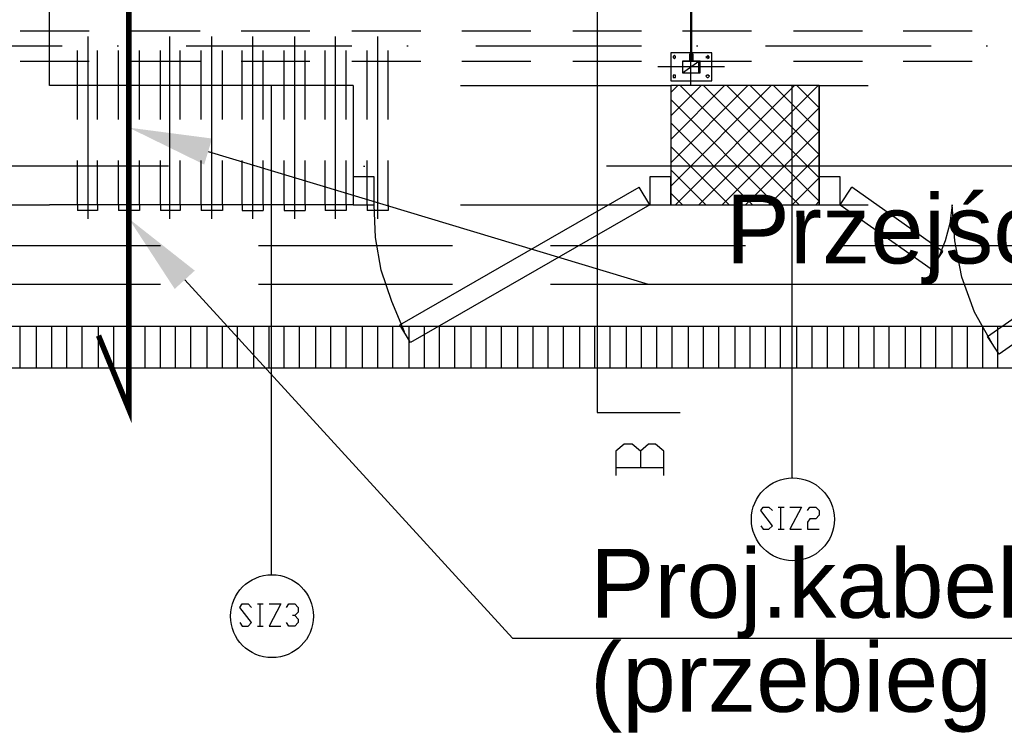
# Model space of a CAD drawing. Header units: millimetres. Extents: x 46 to 491, y -41 to 547.
# Tile 65 of 140: x 210 to 245, y 59 to 85. Entities that reach past the tile are written whole.
import ezdxf
from ezdxf import colors
from ezdxf.entities.mleader import LeaderData, LeaderLine
from ezdxf.math import Vec2, Vec3

# ---------------------------------------------------------------- set-up
doc = ezdxf.new("R2010")
doc.units = ezdxf.units.MM
doc.header["$LTSCALE"] = 10
doc.layers.add('_IE_adresy', color=173, linetype='Continuous')
doc.layers.add('xref', color=252, linetype='Continuous')
doc.styles.add('EEP_adresy', font='ARIALNI.TTF', dxfattribs={"width": 0.9, "height": 20})

# ---------------------------------------------------------------- blocks, each defined once
blk = doc.blocks.new('stacja')
at = {"color": 9, "lineweight": 25}
for points in [[(179.959, 32.004), (179.959, 59.478333)], [(176.572334, 38.523333), (176.572334, 20.150666), (179.578, 20.150666)], [(179.662667, 32.893), (179.662667, 32.469666), (180.297667, 32.469666), (180.297667, 32.893)], [(179.959, 33.147), (179.916667, 33.147), (179.916667, 32.893)], [(180.297667, 32.893), (180.043667, 32.893), (180.043667, 33.147)], [(167.724667, 32.004), (167.724667, 27.686), (156.718, 27.686)], [(164.761334, 14.266333), (164.761334, 32.004)], [(169.799, 22.690666), (169.418, 23.325666), (178.096334, 28.321)], [(178.477334, 27.686), (178.096334, 28.321)], [(185.377667, 27.686), (185.801, 28.321)], [(188.679667, 25.357666), (189.103, 25.992666), (185.801, 28.321)], [(191.135, 22.267333), (190.711667, 22.902333), (198.458667, 28.321)], [(169.587334, 23.071666), (169.121667, 24.172333), (168.740667, 25.315333), (168.529, 26.500666), (168.486667, 27.686)], [(178.477334, 27.686), (169.799, 22.690666)], [(190.881, 22.648333), (190.246, 23.791333), (189.780334, 25.061333), (189.526334, 26.373666), (189.441667, 27.686), (189.357, 27.008666), (189.187667, 26.373666), (188.933667, 25.738666)], [(108.415667, 23.283333), (349.927334, 23.283333), (349.927334, 21.759333), (108.415667, 21.759333)], [(178.138667, 18.753666), (177.842334, 19.007666), (177.546, 19.007666), (177.249667, 18.753666), (177.249667, 17.864666)], [(178.985334, 17.864666), (178.985334, 18.753666), (178.689, 19.007666), (178.435, 19.007666), (178.138667, 18.753666), (178.138667, 18.161)], [(177.249667, 18.161), (178.985334, 18.161)], [(182.499, 16.044333), (182.583667, 15.917333), (182.795334, 15.917333), (182.922334, 16.044333), (182.499, 16.594666), (182.583667, 16.721666), (182.795334, 16.721666), (182.922334, 16.594666)], [(183.557334, 16.721666), (183.980667, 16.721666), (183.557334, 15.917333), (183.980667, 15.917333)], [(184.192334, 16.594666), (184.277, 16.721666), (184.488667, 16.721666), (184.615667, 16.594666), (184.615667, 16.425333), (184.488667, 16.298333), (184.277, 16.298333), (184.192334, 16.171333), (184.192334, 15.917333), (184.615667, 15.917333)], [(163.618334, 12.530666), (163.703, 12.403666), (163.914667, 12.403666), (164.041667, 12.530666), (163.618334, 13.081), (163.703, 13.208), (163.914667, 13.208), (164.041667, 13.081)], [(164.676667, 13.208), (165.1, 13.208), (164.676667, 12.403666), (165.1, 12.403666)], [(165.311667, 13.081), (165.396334, 13.208), (165.608, 13.208), (165.735, 13.081), (165.735, 12.911666), (165.608, 12.784666), (165.523334, 12.784666)], [(165.608, 12.784666), (165.735, 12.657666), (165.735, 12.530666), (165.608, 12.403666), (165.396334, 12.403666), (165.311667, 12.530666)]]:
    blk.add_lwpolyline(points, dxfattribs=at)
for points in [[(179.959, 46.058666), (179.959, 32.893), (180.001334, 32.893), (180.001334, 46.058666)], [(179.239334, 33.189333), (179.239334, 32.173333), (180.721, 32.173333), (180.721, 33.189333)], [(179.408667, 33.02), (179.408667, 33.062333), (179.366334, 33.104666), (179.324, 33.062333), (179.324, 33.02), (179.366334, 32.977666)], [(179.662667, 32.893), (179.662667, 32.469666), (180.255334, 32.469666), (180.255334, 32.893)], [(180.636334, 33.02), (180.594, 33.062333), (180.594, 33.104666), (180.551667, 33.062333), (180.509334, 33.02), (180.551667, 33.02), (180.594, 32.977666), (180.594, 33.02)], [(179.408667, 32.342666), (179.408667, 32.385), (179.324, 32.385), (179.324, 32.300333), (179.408667, 32.300333)], [(180.636334, 32.342666), (180.594, 32.385), (180.551667, 32.385), (180.509334, 32.342666), (180.551667, 32.300333), (180.594, 32.300333)], [(179.239334, 32.004), (179.239334, 27.686), (184.615667, 27.686), (184.615667, 32.004)], [(167.724667, 28.702), (167.724667, 27.686), (168.486667, 27.686), (168.486667, 28.702)], [(178.477334, 28.702), (178.477334, 27.686), (179.239334, 27.686), (179.239334, 28.702)], [(184.615667, 28.702), (184.615667, 27.686), (185.377667, 27.686), (185.377667, 28.702)]]:
    blk.add_lwpolyline(points, close=True, dxfattribs=at)
at = {"color": 6, "lineweight": 25}
for points in [[(157.734, 27.686), (157.734, 27.474333)], [(158.453667, 27.686), (158.453667, 27.474333), (157.734, 27.474333)], [(159.215667, 27.686), (159.215667, 27.474333)], [(159.977667, 27.686), (159.977667, 27.474333), (159.215667, 27.474333)], [(160.739667, 27.686), (160.739667, 27.474333)], [(161.459334, 27.686), (161.459334, 27.474333), (160.739667, 27.474333)], [(162.221334, 27.686), (162.221334, 27.474333)], [(162.983334, 27.686), (162.983334, 27.474333), (162.221334, 27.474333)], [(163.703, 27.686), (163.703, 27.474333), (164.465, 27.474333)], [(164.465, 27.686), (164.465, 27.474333)], [(165.227, 27.686), (165.227, 27.474333), (165.989, 27.474333)], [(165.989, 27.686), (165.989, 27.474333)], [(166.708667, 27.686), (166.708667, 27.474333)], [(167.470667, 27.686), (167.470667, 27.474333), (166.708667, 27.474333)], [(168.232667, 27.686), (168.232667, 27.474333)], [(168.994667, 27.686), (168.994667, 27.474333), (168.232667, 27.474333)]]:
    blk.add_lwpolyline(points, dxfattribs=at)
at = {"color": 9, "lineweight": 25}
for centre in [(183.663167, 16.277166), (164.7825, 12.7635)]:
    blk.add_circle(centre, 1.502833, dxfattribs=at)
for points in [[(156.718, 32.004), (156.718, 32.004), (156.718, 60.706), (156.718, 60.706)], [(179.916667, 32.893), (179.916667, 32.893), (179.662667, 32.893), (179.662667, 32.893)], [(179.662667, 32.469666), (179.662667, 32.469666), (180.255334, 32.893), (180.255334, 32.893)], [(179.959, 32.893), (179.959, 32.893), (179.959, 33.147), (179.959, 33.147)], [(180.043667, 33.147), (180.043667, 33.147), (180.001334, 33.147), (180.001334, 33.147)], [(180.001334, 32.893), (180.001334, 32.893), (180.001334, 33.147), (180.001334, 33.147)], [(181.186667, 32.681333), (181.186667, 32.681333), (178.773667, 32.681333), (178.773667, 32.681333)], [(167.724667, 32.004), (167.724667, 32.004), (156.718, 32.004), (156.718, 32.004)], [(171.619334, 32.004), (171.619334, 32.004), (179.239334, 32.004), (179.239334, 32.004)], [(179.239334, 32.004), (179.239334, 32.004), (179.239334, 27.686), (179.239334, 27.686)], [(184.615667, 32.004), (184.615667, 32.004), (179.239334, 32.004), (179.239334, 32.004)], [(179.239334, 31.75), (179.239334, 31.75), (179.493334, 32.004), (179.493334, 32.004)], [(179.239334, 30.903333), (179.239334, 30.903333), (180.34, 32.004), (180.34, 32.004)], [(179.239334, 30.056666), (179.239334, 30.056666), (181.186667, 32.004), (181.186667, 32.004)], [(179.239334, 29.21), (179.239334, 29.21), (182.033334, 32.004), (182.033334, 32.004)], [(179.239334, 28.363333), (179.239334, 28.363333), (182.88, 32.004), (182.88, 32.004)], [(179.408667, 27.686), (179.408667, 27.686), (183.726667, 32.004), (183.726667, 32.004)], [(183.896, 27.686), (183.896, 27.686), (179.578, 32.004), (179.578, 32.004)], [(180.255334, 27.686), (180.255334, 27.686), (184.573334, 32.004), (184.573334, 32.004)], [(184.615667, 27.813), (184.615667, 27.813), (180.424667, 32.004), (180.424667, 32.004)], [(184.615667, 28.659666), (184.615667, 28.659666), (181.271334, 32.004), (181.271334, 32.004)], [(184.615667, 29.506333), (184.615667, 29.506333), (182.118, 32.004), (182.118, 32.004)], [(184.615667, 30.353), (184.615667, 30.353), (182.964667, 32.004), (182.964667, 32.004)], [(183.642, 17.78), (183.642, 17.78), (183.642, 32.004), (183.642, 32.004)], [(184.615667, 31.199666), (184.615667, 31.199666), (183.811334, 32.004), (183.811334, 32.004)], [(184.615667, 32.004), (184.615667, 32.004), (184.615667, 27.686), (184.615667, 27.686)], [(184.615667, 32.004), (184.615667, 32.004), (186.393667, 32.004), (186.393667, 32.004)], [(183.049334, 27.686), (183.049334, 27.686), (179.239334, 31.496), (179.239334, 31.496)], [(181.102, 27.686), (181.102, 27.686), (184.615667, 31.199666), (184.615667, 31.199666)], [(182.202667, 27.686), (182.202667, 27.686), (179.239334, 30.649333), (179.239334, 30.649333)], [(181.948667, 27.686), (181.948667, 27.686), (184.615667, 30.353), (184.615667, 30.353)], [(181.356, 27.686), (181.356, 27.686), (179.239334, 29.802666), (179.239334, 29.802666)], [(182.795334, 27.686), (182.795334, 27.686), (184.615667, 29.506333), (184.615667, 29.506333)], [(161.036, 29.083), (161.036, 29.083), (143.383, 29.083), (143.383, 29.083)], [(168.105667, 29.083), (168.105667, 29.083), (168.148, 29.083), (168.148, 29.083)], [(194.564, 29.083), (194.564, 29.083), (176.911, 29.083), (176.911, 29.083)], [(180.509334, 27.686), (180.509334, 27.686), (179.239334, 28.956), (179.239334, 28.956)], [(183.642, 27.686), (183.642, 27.686), (184.615667, 28.659666), (184.615667, 28.659666)], [(179.662667, 27.686), (179.662667, 27.686), (179.239334, 28.109333), (179.239334, 28.109333)], [(146.134667, 27.686), (146.134667, 27.686), (156.718, 27.686), (156.718, 27.686)], [(149.436667, 27.686), (149.436667, 27.686), (156.718, 27.686), (156.718, 27.686)], [(171.619334, 27.686), (171.619334, 27.686), (179.239334, 27.686), (179.239334, 27.686)], [(179.239334, 27.686), (179.239334, 27.686), (184.615667, 27.686), (184.615667, 27.686)], [(184.488667, 27.686), (184.488667, 27.686), (184.615667, 27.813), (184.615667, 27.813)], [(184.615667, 27.686), (184.615667, 27.686), (186.393667, 27.686), (186.393667, 27.686)], [(185.377667, 27.686), (185.377667, 27.686), (188.679667, 25.357666), (188.679667, 25.357666)], [(198.882, 27.686), (198.882, 27.686), (191.135, 22.267333), (191.135, 22.267333)], [(153.712334, 26.204333), (153.712334, 26.204333), (160.739667, 26.204333), (160.739667, 26.204333)], [(164.295667, 26.204333), (164.295667, 26.204333), (171.323, 26.204333), (171.323, 26.204333)], [(174.879, 26.204333), (174.879, 26.204333), (181.948667, 26.204333), (181.948667, 26.204333)], [(185.462334, 26.204333), (185.462334, 26.204333), (192.532, 26.204333), (192.532, 26.204333)], [(153.712334, 24.807333), (153.712334, 24.807333), (160.739667, 24.807333), (160.739667, 24.807333)], [(164.295667, 24.807333), (164.295667, 24.807333), (171.323, 24.807333), (171.323, 24.807333)], [(174.879, 24.807333), (174.879, 24.807333), (181.948667, 24.807333), (181.948667, 24.807333)], [(185.462334, 24.807333), (185.462334, 24.807333), (192.532, 24.807333), (192.532, 24.807333)], [(155.659667, 21.759333), (155.659667, 21.759333), (155.659667, 23.283333), (155.659667, 23.283333)], [(156.252334, 21.759333), (156.252334, 21.759333), (156.252334, 23.283333), (156.252334, 23.283333)], [(156.802667, 21.759333), (156.802667, 21.759333), (156.802667, 23.283333), (156.802667, 23.283333)], [(157.353, 21.759333), (157.353, 21.759333), (157.353, 23.283333), (157.353, 23.283333)], [(157.903334, 21.759333), (157.903334, 21.759333), (157.903334, 23.283333), (157.903334, 23.283333)], [(157.903334, 21.759333), (157.903334, 21.759333), (157.903334, 23.283333), (157.903334, 23.283333)], [(158.496, 21.759333), (158.496, 21.759333), (158.496, 23.283333), (158.496, 23.283333)], [(159.046334, 21.759333), (159.046334, 21.759333), (159.046334, 23.283333), (159.046334, 23.283333)], [(159.596667, 21.759333), (159.596667, 21.759333), (159.596667, 23.283333), (159.596667, 23.283333)], [(160.189334, 21.759333), (160.189334, 21.759333), (160.189334, 23.283333), (160.189334, 23.283333)], [(160.739667, 21.759333), (160.739667, 21.759333), (160.739667, 23.283333), (160.739667, 23.283333)], [(161.29, 21.759333), (161.29, 21.759333), (161.29, 23.283333), (161.29, 23.283333)], [(161.840334, 21.759333), (161.840334, 21.759333), (161.840334, 23.283333), (161.840334, 23.283333)], [(162.433, 21.759333), (162.433, 21.759333), (162.433, 23.283333), (162.433, 23.283333)], [(162.983334, 21.759333), (162.983334, 21.759333), (162.983334, 23.283333), (162.983334, 23.283333)], [(163.533667, 21.759333), (163.533667, 21.759333), (163.533667, 23.283333), (163.533667, 23.283333)], [(164.126334, 21.759333), (164.126334, 21.759333), (164.126334, 23.283333), (164.126334, 23.283333)], [(164.676667, 21.759333), (164.676667, 21.759333), (164.676667, 23.283333), (164.676667, 23.283333)], [(165.227, 21.759333), (165.227, 21.759333), (165.227, 23.283333), (165.227, 23.283333)], [(165.777334, 21.759333), (165.777334, 21.759333), (165.777334, 23.283333), (165.777334, 23.283333)], [(166.37, 21.759333), (166.37, 21.759333), (166.37, 23.283333), (166.37, 23.283333)], [(166.920334, 21.759333), (166.920334, 21.759333), (166.920334, 23.283333), (166.920334, 23.283333)], [(167.470667, 21.759333), (167.470667, 21.759333), (167.470667, 23.283333), (167.470667, 23.283333)], [(167.470667, 21.759333), (167.470667, 21.759333), (167.470667, 23.283333), (167.470667, 23.283333)], [(168.063334, 21.759333), (168.063334, 21.759333), (168.063334, 23.283333), (168.063334, 23.283333)], [(168.613667, 21.759333), (168.613667, 21.759333), (168.613667, 23.283333), (168.613667, 23.283333)], [(169.164, 21.759333), (169.164, 21.759333), (169.164, 23.283333), (169.164, 23.283333)], [(169.756667, 21.759333), (169.756667, 21.759333), (169.756667, 23.283333), (169.756667, 23.283333)], [(170.307, 21.759333), (170.307, 21.759333), (170.307, 23.283333), (170.307, 23.283333)], [(170.857334, 21.759333), (170.857334, 21.759333), (170.857334, 23.283333), (170.857334, 23.283333)], [(171.407667, 21.759333), (171.407667, 21.759333), (171.407667, 23.283333), (171.407667, 23.283333)], [(171.407667, 21.759333), (171.407667, 21.759333), (171.407667, 23.283333), (171.407667, 23.283333)], [(172.000334, 21.759333), (172.000334, 21.759333), (172.000334, 23.283333), (172.000334, 23.283333)], [(172.000334, 21.759333), (172.000334, 21.759333), (172.000334, 23.283333), (172.000334, 23.283333)], [(172.550667, 21.759333), (172.550667, 21.759333), (172.550667, 23.283333), (172.550667, 23.283333)], [(172.550667, 21.759333), (172.550667, 21.759333), (172.550667, 23.283333), (172.550667, 23.283333)], [(173.101, 21.759333), (173.101, 21.759333), (173.101, 23.283333), (173.101, 23.283333)], [(173.101, 21.759333), (173.101, 21.759333), (173.101, 23.283333), (173.101, 23.283333)], [(173.693667, 21.759333), (173.693667, 21.759333), (173.693667, 23.283333), (173.693667, 23.283333)], [(173.693667, 21.759333), (173.693667, 21.759333), (173.693667, 23.283333), (173.693667, 23.283333)], [(174.244, 21.759333), (174.244, 21.759333), (174.244, 23.283333), (174.244, 23.283333)], [(174.244, 21.759333), (174.244, 21.759333), (174.244, 23.283333), (174.244, 23.283333)], [(174.794334, 21.759333), (174.794334, 21.759333), (174.794334, 23.283333), (174.794334, 23.283333)], [(174.794334, 21.759333), (174.794334, 21.759333), (174.794334, 23.283333), (174.794334, 23.283333)], [(175.344667, 21.759333), (175.344667, 21.759333), (175.344667, 23.283333), (175.344667, 23.283333)], [(175.344667, 21.759333), (175.344667, 21.759333), (175.344667, 23.283333), (175.344667, 23.283333)], [(175.937334, 21.759333), (175.937334, 21.759333), (175.937334, 23.283333), (175.937334, 23.283333)], [(175.937334, 21.759333), (175.937334, 21.759333), (175.937334, 23.283333), (175.937334, 23.283333)], [(176.487667, 21.759333), (176.487667, 21.759333), (176.487667, 23.283333), (176.487667, 23.283333)], [(176.487667, 21.759333), (176.487667, 21.759333), (176.487667, 23.283333), (176.487667, 23.283333)], [(177.038, 21.759333), (177.038, 21.759333), (177.038, 23.283333), (177.038, 23.283333)], [(177.038, 21.759333), (177.038, 21.759333), (177.038, 23.283333), (177.038, 23.283333)], [(177.630667, 21.759333), (177.630667, 21.759333), (177.630667, 23.283333), (177.630667, 23.283333)], [(178.181, 21.759333), (178.181, 21.759333), (178.181, 23.283333), (178.181, 23.283333)], [(178.731334, 21.759333), (178.731334, 21.759333), (178.731334, 23.283333), (178.731334, 23.283333)], [(179.281667, 21.759333), (179.281667, 21.759333), (179.281667, 23.283333), (179.281667, 23.283333)], [(179.874334, 21.759333), (179.874334, 21.759333), (179.874334, 23.283333), (179.874334, 23.283333)], [(180.424667, 21.759333), (180.424667, 21.759333), (180.424667, 23.283333), (180.424667, 23.283333)], [(180.975, 21.759333), (180.975, 21.759333), (180.975, 23.283333), (180.975, 23.283333)], [(181.567667, 21.759333), (181.567667, 21.759333), (181.567667, 23.283333), (181.567667, 23.283333)], [(182.118, 21.759333), (182.118, 21.759333), (182.118, 23.283333), (182.118, 23.283333)], [(182.668334, 21.759333), (182.668334, 21.759333), (182.668334, 23.283333), (182.668334, 23.283333)], [(183.218667, 21.759333), (183.218667, 21.759333), (183.218667, 23.283333), (183.218667, 23.283333)], [(183.811334, 21.759333), (183.811334, 21.759333), (183.811334, 23.283333), (183.811334, 23.283333)], [(184.361667, 21.759333), (184.361667, 21.759333), (184.361667, 23.283333), (184.361667, 23.283333)], [(184.912, 21.759333), (184.912, 21.759333), (184.912, 23.283333), (184.912, 23.283333)], [(185.504667, 21.759333), (185.504667, 21.759333), (185.504667, 23.283333), (185.504667, 23.283333)], [(186.055, 21.759333), (186.055, 21.759333), (186.055, 23.283333), (186.055, 23.283333)], [(186.605334, 21.759333), (186.605334, 21.759333), (186.605334, 23.283333), (186.605334, 23.283333)], [(187.155667, 21.759333), (187.155667, 21.759333), (187.155667, 23.283333), (187.155667, 23.283333)], [(187.748334, 21.759333), (187.748334, 21.759333), (187.748334, 23.283333), (187.748334, 23.283333)], [(188.298667, 21.759333), (188.298667, 21.759333), (188.298667, 23.283333), (188.298667, 23.283333)], [(188.849, 21.759333), (188.849, 21.759333), (188.849, 23.283333), (188.849, 23.283333)], [(189.441667, 21.759333), (189.441667, 21.759333), (189.441667, 23.283333), (189.441667, 23.283333)], [(189.992, 21.759333), (189.992, 21.759333), (189.992, 23.283333), (189.992, 23.283333)], [(190.542334, 21.759333), (190.542334, 21.759333), (190.542334, 23.283333), (190.542334, 23.283333)], [(191.092667, 21.759333), (191.092667, 21.759333), (191.092667, 23.283333), (191.092667, 23.283333)], [(191.092667, 21.759333), (191.092667, 21.759333), (191.092667, 23.283333), (191.092667, 23.283333)], [(183.134, 16.721666), (183.134, 16.721666), (183.345667, 16.721666), (183.345667, 16.721666)], [(183.218667, 16.721666), (183.218667, 16.721666), (183.218667, 15.917333), (183.218667, 15.917333)], [(183.134, 15.917333), (183.134, 15.917333), (183.345667, 15.917333), (183.345667, 15.917333)], [(164.253334, 13.208), (164.253334, 13.208), (164.465, 13.208), (164.465, 13.208)], [(164.338, 13.208), (164.338, 13.208), (164.338, 12.403666), (164.338, 12.403666)], [(164.253334, 12.403666), (164.253334, 12.403666), (164.465, 12.403666), (164.465, 12.403666)]]:
    blk.add_open_spline(points, degree=3, dxfattribs=at)
at = {"color": 6, "lineweight": 25}
for points in [[(155.659667, 33.993666), (155.659667, 33.993666), (158.157334, 33.993666), (158.157334, 33.993666)], [(159.681334, 33.993666), (159.681334, 33.993666), (162.179, 33.993666), (162.179, 33.993666)], [(163.660667, 33.993666), (163.660667, 33.993666), (166.158334, 33.993666), (166.158334, 33.993666)], [(167.682334, 33.993666), (167.682334, 33.993666), (170.18, 33.993666), (170.18, 33.993666)], [(171.661667, 33.993666), (171.661667, 33.993666), (174.159334, 33.993666), (174.159334, 33.993666)], [(175.683334, 33.993666), (175.683334, 33.993666), (178.181, 33.993666), (178.181, 33.993666)], [(179.662667, 33.993666), (179.662667, 33.993666), (182.160334, 33.993666), (182.160334, 33.993666)], [(183.684334, 33.993666), (183.684334, 33.993666), (186.182, 33.993666), (186.182, 33.993666)], [(187.663667, 33.993666), (187.663667, 33.993666), (190.161334, 33.993666), (190.161334, 33.993666)], [(158.115, 27.178), (158.115, 27.178), (158.115, 33.782), (158.115, 33.782)], [(159.596667, 27.178), (159.596667, 27.178), (159.596667, 33.782), (159.596667, 33.782)], [(161.078334, 27.178), (161.078334, 27.178), (161.078334, 33.782), (161.078334, 33.782)], [(162.602334, 27.178), (162.602334, 27.178), (162.602334, 33.782), (162.602334, 33.782)], [(164.084, 27.178), (164.084, 27.178), (164.084, 33.782), (164.084, 33.782)], [(165.608, 27.178), (165.608, 27.178), (165.608, 33.782), (165.608, 33.782)], [(167.089667, 27.178), (167.089667, 27.178), (167.089667, 33.782), (167.089667, 33.782)], [(168.613667, 27.178), (168.613667, 27.178), (168.613667, 33.782), (168.613667, 33.782)], [(151.511, 33.443333), (151.511, 33.443333), (157.183667, 33.443333), (157.183667, 33.443333)], [(157.734, 30.776333), (157.734, 30.776333), (157.734, 33.274), (157.734, 33.274)], [(158.453667, 30.776333), (158.453667, 30.776333), (158.453667, 33.274), (158.453667, 33.274)], [(159.173334, 33.443333), (159.173334, 33.443333), (159.215667, 33.443333), (159.215667, 33.443333)], [(159.215667, 30.776333), (159.215667, 30.776333), (159.215667, 33.274), (159.215667, 33.274)], [(159.977667, 30.776333), (159.977667, 30.776333), (159.977667, 33.274), (159.977667, 33.274)], [(160.739667, 30.776333), (160.739667, 30.776333), (160.739667, 33.274), (160.739667, 33.274)], [(161.459334, 30.776333), (161.459334, 30.776333), (161.459334, 33.274), (161.459334, 33.274)], [(161.671, 33.443333), (161.671, 33.443333), (167.682334, 33.443333), (167.682334, 33.443333)], [(162.221334, 30.776333), (162.221334, 30.776333), (162.221334, 33.274), (162.221334, 33.274)], [(162.983334, 30.776333), (162.983334, 30.776333), (162.983334, 33.274), (162.983334, 33.274)], [(163.703, 30.776333), (163.703, 30.776333), (163.703, 33.274), (163.703, 33.274)], [(164.465, 30.776333), (164.465, 30.776333), (164.465, 33.274), (164.465, 33.274)], [(165.227, 30.776333), (165.227, 30.776333), (165.227, 33.274), (165.227, 33.274)], [(165.989, 30.776333), (165.989, 30.776333), (165.989, 33.274), (165.989, 33.274)], [(166.708667, 30.776333), (166.708667, 30.776333), (166.708667, 33.274), (166.708667, 33.274)], [(167.470667, 30.776333), (167.470667, 30.776333), (167.470667, 33.274), (167.470667, 33.274)], [(168.232667, 30.776333), (168.232667, 30.776333), (168.232667, 33.274), (168.232667, 33.274)], [(168.994667, 30.776333), (168.994667, 30.776333), (168.994667, 33.274), (168.994667, 33.274)], [(169.672, 33.443333), (169.672, 33.443333), (169.714334, 33.443333), (169.714334, 33.443333)], [(172.169667, 33.443333), (172.169667, 33.443333), (178.181, 33.443333), (178.181, 33.443333)], [(180.170667, 33.443333), (180.170667, 33.443333), (180.213, 33.443333), (180.213, 33.443333)], [(182.668334, 33.443333), (182.668334, 33.443333), (188.679667, 33.443333), (188.679667, 33.443333)], [(190.669334, 33.443333), (190.669334, 33.443333), (190.711667, 33.443333), (190.711667, 33.443333)], [(155.659667, 32.893), (155.659667, 32.893), (158.157334, 32.893), (158.157334, 32.893)], [(159.681334, 32.893), (159.681334, 32.893), (162.179, 32.893), (162.179, 32.893)], [(163.660667, 32.893), (163.660667, 32.893), (166.158334, 32.893), (166.158334, 32.893)], [(167.682334, 32.893), (167.682334, 32.893), (170.18, 32.893), (170.18, 32.893)], [(171.661667, 32.893), (171.661667, 32.893), (174.159334, 32.893), (174.159334, 32.893)], [(175.683334, 32.893), (175.683334, 32.893), (178.181, 32.893), (178.181, 32.893)], [(179.662667, 32.893), (179.662667, 32.893), (182.160334, 32.893), (182.160334, 32.893)], [(183.684334, 32.893), (183.684334, 32.893), (186.182, 32.893), (186.182, 32.893)], [(187.663667, 32.893), (187.663667, 32.893), (190.161334, 32.893), (190.161334, 32.893)], [(157.734, 27.686), (157.734, 27.686), (157.734, 29.294666), (157.734, 29.294666)], [(158.453667, 27.686), (158.453667, 27.686), (158.453667, 29.294666), (158.453667, 29.294666)], [(159.215667, 27.686), (159.215667, 27.686), (159.215667, 29.294666), (159.215667, 29.294666)], [(159.977667, 27.686), (159.977667, 27.686), (159.977667, 29.294666), (159.977667, 29.294666)], [(160.739667, 27.686), (160.739667, 27.686), (160.739667, 29.294666), (160.739667, 29.294666)], [(161.459334, 27.686), (161.459334, 27.686), (161.459334, 29.294666), (161.459334, 29.294666)], [(162.221334, 27.686), (162.221334, 27.686), (162.221334, 29.294666), (162.221334, 29.294666)], [(162.983334, 27.686), (162.983334, 27.686), (162.983334, 29.294666), (162.983334, 29.294666)], [(163.703, 27.686), (163.703, 27.686), (163.703, 29.294666), (163.703, 29.294666)], [(164.465, 27.686), (164.465, 27.686), (164.465, 29.294666), (164.465, 29.294666)], [(165.227, 27.686), (165.227, 27.686), (165.227, 29.294666), (165.227, 29.294666)], [(165.989, 27.686), (165.989, 27.686), (165.989, 29.294666), (165.989, 29.294666)], [(166.708667, 27.686), (166.708667, 27.686), (166.708667, 29.294666), (166.708667, 29.294666)], [(167.470667, 27.686), (167.470667, 27.686), (167.470667, 29.294666), (167.470667, 29.294666)], [(168.232667, 27.686), (168.232667, 27.686), (168.232667, 29.294666), (168.232667, 29.294666)], [(168.994667, 27.686), (168.994667, 27.686), (168.994667, 29.294666), (168.994667, 29.294666)]]:
    blk.add_open_spline(points, degree=3, dxfattribs=at)

msp = doc.modelspace()

# ---------------------------------------------------------------- linework, layer by layer
at = {"color": 1, "const_width": 0.2}
msp.add_lwpolyline([(203.884527, 96.561289), (212.381702, 96.561289, -0.370410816), (213.589001, 94.860128), (213.589001, 77.884461), (213.589001, 70.674343), (212.488334, 73.348468)], format="xyb", dxfattribs=at)

# ---------------------------------------------------------------- block references
at = {"layer": 'xref'}
msp.add_blockref('stacja', (53.992334, 50.410128), dxfattribs=at)

# ---------------------------------------------------------------- leaders
at = {"layer": '_IE_adresy', "color": 1}
ml = msp.add_multileader_mtext('Standard', dxfattribs=at)
ml.set_content('{\\W1;\\fArial|b0|i0|c238|p34;Przejście uszczelnić wodo-, gazo- szczelnie}', color=1, style='EEP_adresy')
ml.set_leader_properties(color=1)
ml.build(insert=Vec2(0, 0))
ml.multileader.update_dxf_attribs({"text_left_attachment_type": 6, "text_right_attachment_type": 6, "dogleg_length": 0.5, "arrow_head_size": 3})
ctx = ml.context
ctx.base_point, ctx.char_height, ctx.arrow_head_size, ctx.landing_gap_size, ctx.plane_origin = Vec3(234.81716, 75.217461), 2.5, 3, 0.4, Vec3(321.005042, 125.153918)
ctx.left_attachment, ctx.right_attachment = 6, 6
notes = []
notes.append((ctx, [(0, (1, 1, 0), (232.406168, 75.217461), (1, 0), 2.410992, [(2, [(213.589001, 80.890128)], 0, [])])]))
ctx.mtext.insert, ctx.mtext.width, ctx.mtext.defined_height, ctx.mtext.line_spacing_factor, ctx.mtext.flow_direction = Vec3(235.21716, 78.466097), 98.67878785, 54.223772, 0.818182, 5
ml = msp.add_multileader_mtext('Standard', dxfattribs=at)
ml.set_content('{\\W1;\\fArial|b0|i0|c238|p34;Proj.kabel XFLAME E90 5x1x240mm2\\P(przebieg w terenie wg rys. PZT)}', color=1, style='EEP_adresy')
ml.set_leader_properties(color=1)
ml.build(insert=Vec2(0, 0))
ml.multileader.update_dxf_attribs({"text_left_attachment_type": 6, "text_right_attachment_type": 6, "dogleg_length": 0.5, "arrow_head_size": 3})
ctx = ml.context
ctx.base_point, ctx.char_height, ctx.arrow_head_size, ctx.landing_gap_size, ctx.plane_origin = Vec3(229.90654, 62.371757), 2.5, 3, 0.4, Vec3(318.460913, 105.471683)
ctx.left_attachment, ctx.right_attachment = 6, 6
notes.append((ctx, [(0, (1, 1, 0), (227.495548, 62.371757), (1, 0), 2.410992, [(2, [(213.589001, 77.588128)], 0, [])])]))
ctx.mtext.insert, ctx.mtext.width, ctx.mtext.defined_height, ctx.mtext.line_spacing_factor, ctx.mtext.flow_direction = Vec3(230.30654, 65.616982), 98.67878785, 54.223772, 0.818182, 5
for ctx, leaders in notes:
    for number, flags, end, landing, length, lines in leaders:
        leader = LeaderData()
        leader.index, (leader.has_last_leader_line, leader.has_dogleg_vector, leader.attachment_direction) = number, flags
        leader.last_leader_point, leader.dogleg_vector, leader.dogleg_length = Vec3(end), Vec3(landing), length
        for number, points, colour, breaks in lines:
            line = LeaderLine()
            line.index, line.vertices, line.color, line.breaks = number, Vec3.list(points), colors.encode_raw_color(colour), breaks
            leader.lines.append(line)
        ctx.leaders.append(leader)

doc.saveas('drawing.dxf')
